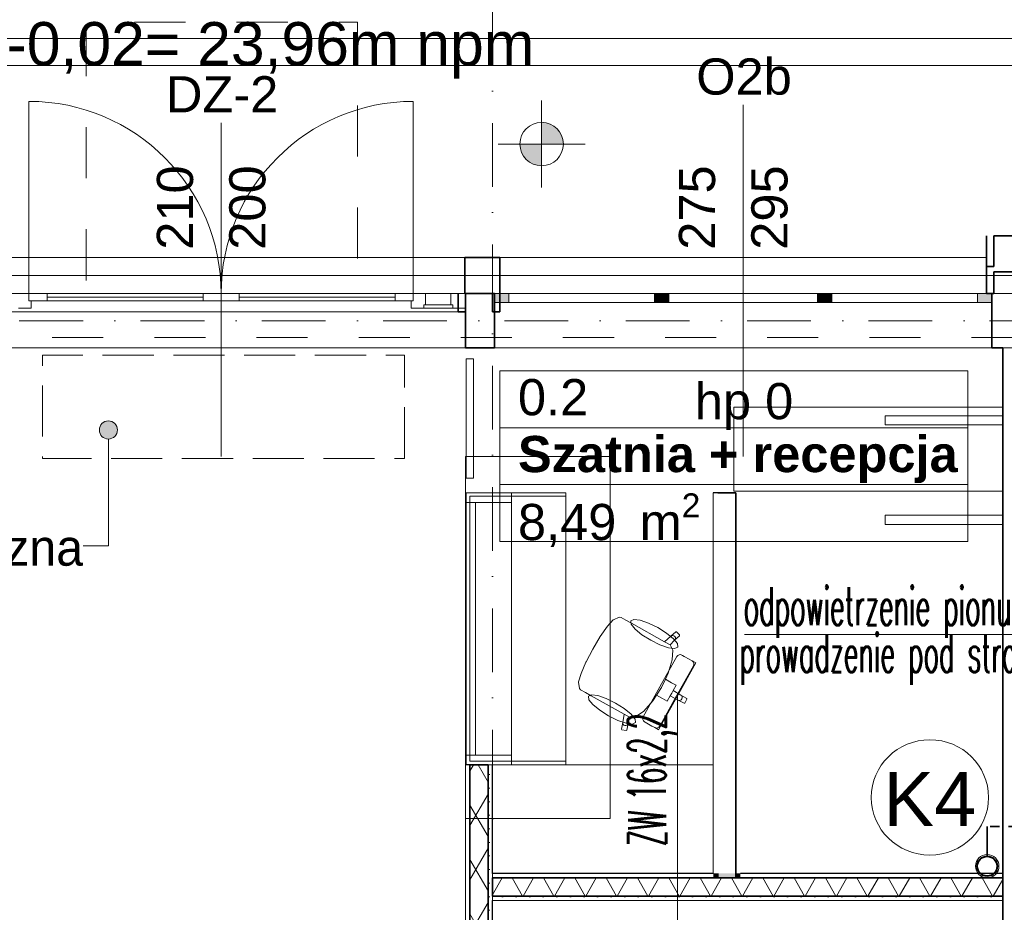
# Model space of a CAD drawing. Header units: millimetres. Extents: x -34676 to 172266, y 39940 to 476087.
# Tile 128 of 256: x 41355 to 46797, y 286504 to 291436. Entities that reach past the tile are written whole.
import ezdxf
from ezdxf.lldxf.tags import DXFTag

# ---------------------------------------------------------------- set-up
doc = ezdxf.new("R2010")
doc.units = ezdxf.units.MM
doc.header["$MEASUREMENT"] = 0
for name, pattern in [('Krawędzie ukryte', [3.912222, 2.822222, -1.09]), ('Kropki i Kreski', [6.702778, 3.527778, -1.763889, 0, -1.411111]), ('PHANTOM4', [0.625, 0.3125, -0.0625, 0.0625, -0.0625, 0.0625, -0.0625]), ('Przerywana', [5.644444, 2.822222, -2.822222])]:
    doc.linetypes.add(name, pattern=pattern)
doc.layers.add('#ks', color=34, linetype='Continuous', lineweight=30)
for name, color, linetype in [('#podkład', 252, 'Continuous'), ('- A - ocieplenie', 7, 'Continuous'), ('- strefy pomieszczeń', 7, 'Continuous'), ('2D - Ogólne', 7, 'Continuous'), ('2D - Rysunki i Obrazki', 7, 'Continuous'), ('Drzwi Archicad', 7, 'Continuous'), ('IS_Text_Pion_Wodociag', 7, 'Continuous'), ('Konstrukcja - Siatka mod', 7, 'Continuous'), ('Konstrukcja - Stropy', 7, 'Continuous'), ('Konstrukcja - Ściany działowe', 7, 'Continuous'), ('Konstrukcja - Ściany nośne wew..P', 7, 'Continuous'), ('Konstrukcja - Ściany zewnętrzne', 7, 'Continuous'), ('Okna Archicada', 7, 'Continuous'), ('Wnętrze - Umeblowanie', 7, 'Continuous'), ('Wnętrze - Wyposażenie', 7, 'Continuous'), ('Wymiarowanie - Poziomy', 7, 'Continuous'), ('z JAN', 7, 'Continuous'), ('Znaczniki drzwi Archicada', 7, 'Continuous'), ('Znaczniki okien Archicada', 7, 'Continuous')]:
    doc.layers.add(name, color=color, linetype=linetype)
doc.layers.add('IS_Opisy_działek_Wodociag', color=7, linetype='SOLID', true_color=0x000000)
doc.styles.add('ROMANS', font='romans', dxfattribs={"width": 0.6})
doc.styles.get("Standard").update_dxf_attribs({"font": 'arial.ttf'})
doc.styles.add('STYL_AUTOMATYCZNY_1', font='arial.ttf')
doc.styles.add('STYL_AUTOMATYCZNY_2', font='arial.ttf')
doc.styles.add('STYL_AUTOMATYCZNY_4', font='arial.ttf')
doc.styles.add('STYL_AUTOMATYCZNY_5', font='arial.ttf')
tags = doc.linetypes.add('SOLID', pattern=[10, 10, 0]).pattern_tags.tags
tags[6:7] = [DXFTag(74, 4), DXFTag(75, 0), DXFTag(340, '0'), DXFTag(46, 0.0), DXFTag(50, 0.0), DXFTag(44, 0.0), DXFTag(45, 0.0)]
tags[4:5] = [DXFTag(74, 4), DXFTag(75, 0), DXFTag(340, '0'), DXFTag(46, 0.0), DXFTag(50, 0.0), DXFTag(44, 0.0), DXFTag(45, 0.0)]
pattern_1 = [(0, (-208051.03, 672090.37), (0, 75), [0, -75])]
pattern_2 = [(60, (-208051.03, 672090.37), (-129.90381, 75), []), (120, (-208051.03, 672090.37), (129.90381, 75), [])]

# ---------------------------------------------------------------- blocks, each defined once
blk = doc.blocks.new('UHYGFFFF')
at = {"layer": '2D - Ogólne', "linetype": 'Continuous', "lineweight": 13}
blk.add_hatch(color=252, dxfattribs=at).paths.add_polyline_path([(41404.6, 395309.1), (41408.4, 395290), (41419.3, 395273.8), (41435.5, 395263), (41454.6, 395259.1), (41473.8, 395263), (41490, 395273.8), (41500.8, 395290), (41504.6, 395309.1), (41500.8, 395328.3), (41490, 395344.5), (41473.8, 395355.3), (41454.6, 395359.1), (41435.5, 395355.3), (41419.3, 395344.5), (41408.4, 395328.3)])
at = {"layer": 'Konstrukcja - Ściany działowe', "linetype": 'Continuous', "lineweight": 13}
h = blk.add_hatch(dxfattribs=at)
h.set_pattern_fill('Izolacja_miękka_0002', color=252, style=0, pattern_type=2)
h.set_pattern_definition(pattern_2)
h.paths.add_polyline_path([(43552.6, 390812.6), (43552.6, 393458.4), (43452.6, 393458.4), (43452.6, 390812.6)])
h = blk.add_hatch(dxfattribs=at)
h.set_pattern_fill('Gips_0002', color=252, style=0, pattern_type=2)
h.set_pattern_definition(pattern_1)
h.paths.add_polyline_path([(43577.6, 390812.6), (43577.6, 393458.4), (43552.6, 393458.4), (43552.6, 390812.6)])
h = blk.add_hatch(dxfattribs=at)
h.set_pattern_fill('Izolacja_miękka_0002', color=252, style=0, pattern_type=2)
h.set_pattern_definition(pattern_2)
h.paths.add_polyline_path([(46397.3, 392833.6), (43577.6, 392833.6), (43577.6, 392733.6), (46397.3, 392733.6)])
for points in [[(44797.4, 392833.6), (44822.4, 392833.6), (44822.4, 392858.6), (44797.4, 392858.6)], [(44822.4, 392833.6), (44922.4, 392833.6), (44922.4, 392858.6), (44822.4, 392858.6)], [(44922.4, 392833.6), (44947.4, 392833.6), (44947.4, 392858.6), (44922.4, 392858.6)]]:
    blk.add_hatch(color=252, dxfattribs=at).paths.add_polyline_path(points)
h = blk.add_hatch(dxfattribs=at)
h.set_pattern_fill('Gips_0002', color=252, style=0, pattern_type=2)
h.set_pattern_definition(pattern_1)
h.paths.add_polyline_path([(43577.6, 392708.6), (46397.3, 392708.6), (46397.3, 392733.6), (43577.6, 392733.6)])
at = {"layer": 'Okna Archicada', "linetype": 'Continuous', "lineweight": 13}
for points in [[(43587.6, 396062.6), (43587.6, 396012.6), (43667.6, 396012.6), (43667.6, 396062.6)], [(44512.6, 396012.6), (44512.6, 396062.6), (44472.6, 396062.6), (44472.6, 396012.6)], [(44512.6, 396062.6), (44512.6, 396012.6), (44552.6, 396012.6), (44552.6, 396062.6)], [(45412.6, 396012.6), (45412.6, 396062.6), (45372.6, 396062.6), (45372.6, 396012.6)], [(45412.6, 396062.6), (45412.6, 396012.6), (45452.6, 396012.6), (45452.6, 396062.6)], [(46337.6, 396012.6), (46337.6, 396062.6), (46257.6, 396062.6), (46257.6, 396012.6)]]:
    blk.add_hatch(color=252, dxfattribs=at).paths.add_polyline_path(points)
at = {"layer": 'Wymiarowanie - Poziomy', "linetype": 'Continuous', "lineweight": 13}
for points in [[(43849, 396889.1), (43969, 396889.1), (43959.8, 396935), (43933.8, 396974), (43894.9, 397000), (43849, 397009.1)], [(43849, 396889.1), (43729, 396889.1), (43738.1, 396843.2), (43764.1, 396804.3), (43803, 396778.2), (43849, 396769.1)]]:
    blk.add_hatch(color=252, dxfattribs=at).paths.add_polyline_path(points)
at = {"layer": '- A - ocieplenie', "color": 252, "linetype": 'Continuous', "lineweight": 35, "ltscale": 100}
for p, q in [((43424.5, 396262.6), (43424.5, 396112.6)), ((43617.6, 396262.6), (43617.6, 396112.6)), ((46307.6, 396262.6), (46307.6, 396112.6)), ((43424.5, 396112.6), (43424.5, 396062.6)), ((43617.6, 396112.6), (43617.6, 396062.6)), ((46307.6, 396112.6), (46307.6, 396062.6))]:
    blk.add_line(p, q, dxfattribs=at)
at = {"layer": '- A - ocieplenie', "color": 252, "linetype": 'Continuous', "lineweight": 20, "ltscale": 100, "flags": 128}
for points in [[(47729.9, 397472.6), (22827.3, 397472.6)], [(22827.4, 397322.6), (47729.9, 397322.6)]]:
    blk.add_lwpolyline(points, dxfattribs=at)
at = {"layer": '- A - ocieplenie', "color": 252, "linetype": 'Continuous', "lineweight": 35, "ltscale": 100, "flags": 128}
for points in [[(46307.6, 396382.6), (46307.6, 396182.6)], [(46787.6, 396382.6), (46347.6, 396382.6)], [(46347.6, 396212.6), (46347.6, 396382.6)], [(43617.6, 396262.6), (43424.5, 396262.6)], [(46307.6, 396212.6), (46307.6, 396262.6)], [(46347.6, 396212.6), (46307.6, 396212.6)], [(46307.6, 396182.6), (46307.6, 396062.6)], [(46347.6, 396062.6), (46347.6, 396182.6)], [(46347.6, 396182.6), (46747.6, 396182.6)], [(46347.6, 396062.6), (46347.6, 396182.6)], [(43387.6, 396062.6), (43387.6, 395962.6)], [(43427.6, 396062.6), (43577.6, 396062.6)], [(43427.6, 395962.6), (43427.6, 396062.6)], [(43577.6, 396062.6), (43577.6, 395962.6)], [(43617.6, 395962.6), (43617.6, 396062.6)], [(46307.6, 396062.6), (46347.6, 396062.6)], [(43387.6, 395962.6), (43427.6, 395962.6)], [(43577.6, 395962.6), (43617.6, 395962.6)]]:
    blk.add_lwpolyline(points, dxfattribs=at)
at = {"layer": '- strefy pomieszczeń', "color": 252, "linetype": 'Continuous', "lineweight": 13, "ltscale": 100}
for p, q in [((43618, 395636.1), (46204.1, 395636.1)), ((43618, 395321.8), (43618, 395636.1)), ((46204.1, 395636.1), (46204.1, 395321.8)), ((46204.1, 395321.8), (43618, 395321.8)), ((43618, 395321.8), (46204.1, 395321.8)), ((43618, 395007.5), (43618, 395321.8)), ((46204.1, 395321.8), (46204.1, 395007.5)), ((46204.1, 395007.5), (43618, 395007.5)), ((43618, 395007.5), (46204.1, 395007.5)), ((43618, 394693.2), (43618, 395007.5)), ((46204.1, 395007.5), (46204.1, 394693.2)), ((46204.1, 394693.2), (43618, 394693.2))]:
    blk.add_line(p, q, dxfattribs=at)
at = {"color": 252, "linetype": 'Continuous', "lineweight": 13, "ltscale": 100}
for p, q in [((43432.6, 395702.6), (43432.6, 395042.6)), ((43432.6, 395702.6), (43472.6, 395702.6)), ((43472.6, 395702.6), (43472.6, 395042.6)), ((43432.6, 395042.6), (43472.6, 395042.6))]:
    blk.add_line(p, q, dxfattribs=at)
at = {"color": 252, "linetype": 'Przerywana', "lineweight": 13, "ltscale": 100}
for p, q in [((43432.6, 395702.6), (43432.6, 395042.6)), ((43432.6, 395702.6), (43472.6, 395702.6)), ((43472.6, 395702.6), (43472.6, 395042.6)), ((43432.6, 395042.6), (43472.6, 395042.6))]:
    blk.add_line(p, q, dxfattribs=at)
at = {"layer": '2D - Ogólne', "color": 252, "linetype": 'Continuous', "lineweight": 13, "ltscale": 100}
for p, q in [((41454.6, 395259.1), (41454.6, 394669.4)), ((41454.6, 394669.4), (41315.2, 394669.4))]:
    blk.add_line(p, q, dxfattribs=at)
at = {"layer": '2D - Ogólne', "color": 252, "linetype": 'Przerywana', "lineweight": 13, "ltscale": 100, "flags": 128}
blk.add_lwpolyline([(41332.1, 396062.6), (42832.1, 396062.6), (42832.1, 397562.6), (41332.1, 397562.6)], close=True, dxfattribs=at)
at = {"layer": '2D - Ogólne', "color": 252, "linetype": 'Continuous', "lineweight": 13, "ltscale": 100, "flags": 128}
for points in [[(40727.6, 395762.6), (43427.6, 395762.6), (43427.6, 395962.6), (40727.6, 395962.6)], [(44911.1, 394971.9), (44911.1, 395435.5), (46397.6, 395435.5), (46397.6, 394971.9)], [(43427.6, 393162.6), (43427.6, 395162.6), (44227.6, 395162.6), (44227.6, 393162.6)]]:
    blk.add_lwpolyline(points, close=True, dxfattribs=at)
at = {"layer": '2D - Ogólne', "color": 252, "linetype": 'Continuous', "lineweight": 13, "ltscale": 100}
blk.add_circle((41454.6, 395309.1), 50, dxfattribs=at)
at = {"layer": '2D - Rysunki i Obrazki', "color": 252, "linetype": 'Continuous', "lineweight": 13, "ltscale": 100}
blk.add_line((49117.6, 396162.6), (22777.8, 396162.6), dxfattribs=at)
at = {"layer": 'Drzwi Archicad', "color": 252, "linetype": 'Continuous', "lineweight": 13, "ltscale": 100}
for p, q in [((41015.6, 396062.6), (41015.6, 397124.6)), ((43139.6, 396062.6), (43139.6, 397124.6)), ((40947.6, 396062.6), (41015.6, 396062.6)), ((41015.6, 396062.6), (41015.6, 396022.6)), ((41115.6, 396062.6), (41015.6, 396062.6)), ((41015.6, 396062.6), (41015.6, 396022.6)), ((41015.6, 396022.6), (41027.6, 396022.6)), ((41015.6, 396022.6), (41115.6, 396022.6)), ((41027.6, 396022.6), (41027.6, 395982.6)), ((41115.6, 396022.6), (41115.6, 396062.6)), ((41977.6, 396042.6), (41115.6, 396042.6)), ((42077.6, 396062.6), (41977.6, 396062.6)), ((41977.6, 396062.6), (41977.6, 396022.6)), ((41977.6, 396022.6), (42077.6, 396022.6)), ((42077.6, 396022.6), (42077.6, 396062.6)), ((42077.6, 396062.6), (42177.6, 396062.6)), ((42077.6, 396022.6), (42077.6, 396062.6)), ((42177.6, 396022.6), (42077.6, 396022.6)), ((42177.6, 396062.6), (42177.6, 396022.6)), ((42177.6, 396042.6), (43039.6, 396042.6)), ((43039.6, 396022.6), (43039.6, 396062.6)), ((43039.6, 396062.6), (43139.6, 396062.6)), ((43139.6, 396022.6), (43039.6, 396022.6)), ((43127.6, 395982.6), (43127.6, 396022.6)), ((43127.6, 396022.6), (43139.6, 396022.6)), ((43139.6, 396022.6), (43139.6, 396062.6)), ((43139.6, 396062.6), (43207.6, 396062.6)), ((43139.6, 396062.6), (43139.6, 396022.6)), ((43207.6, 396062.6), (43207.6, 396000.6)), ((43207.6, 396062.6), (43347.6, 396062.6)), ((43347.6, 396000.6), (43347.6, 396062.6)), ((43347.6, 396062.6), (43427.6, 396062.6)), ((43427.6, 396062.6), (43427.6, 395982.6)), ((41027.6, 395982.6), (40957.6, 395982.6)), ((43197.6, 395982.6), (43127.6, 395982.6)), ((43207.6, 396000.6), (43197.6, 396000.6)), ((43197.6, 396000.6), (43197.6, 395982.6)), ((43347.6, 396000.6), (43207.6, 396000.6)), ((43357.6, 396000.6), (43347.6, 396000.6)), ((43357.6, 395982.6), (43357.6, 396000.6)), ((43427.6, 395982.6), (43357.6, 395982.6))]:
    blk.add_line(p, q, dxfattribs=at)
at = {"layer": 'Drzwi Archicad', "color": 252, "linetype": 'Continuous', "lineweight": 35, "ltscale": 100}
for p, q in [((43427.6, 396062.6), (43427.6, 395982.6)), ((43427.6, 396062.6), (43427.6, 395982.6)), ((43427.6, 395982.6), (43427.6, 395762.6))]:
    blk.add_line(p, q, dxfattribs=at)
at = {"layer": 'Drzwi Archicad', "color": 252, "linetype": 'Continuous', "lineweight": 13, "ltscale": 100, "flags": 128}
for points in [[(41977.6, 396062.6), (41115.6, 396062.6), (41115.6, 396042.6), (41977.6, 396042.6)], [(41977.6, 396042.6), (41115.6, 396042.6), (41115.6, 396022.6), (41977.6, 396022.6)], [(42177.6, 396062.6), (43039.6, 396062.6), (43039.6, 396042.6), (42177.6, 396042.6)], [(42177.6, 396042.6), (43039.6, 396042.6), (43039.6, 396022.6), (42177.6, 396022.6)], [(43207.6, 396000.6), (43347.6, 396000.6), (43347.6, 396062.6), (43207.6, 396062.6)], [(43197.6, 395982.6), (43357.6, 395982.6), (43357.6, 396000.6), (43197.6, 396000.6)]]:
    blk.add_lwpolyline(points, close=True, dxfattribs=at)
at = {"layer": 'Drzwi Archicad', "color": 252, "linetype": 'Continuous', "lineweight": 13, "ltscale": 100}
for centre, start, end in [((41015.6, 396062.6), 0, 90), ((43139.6, 396062.6), 90, 180)]:
    blk.add_arc(centre, 1062, start, end, dxfattribs=at)
at = {"layer": 'Konstrukcja - Siatka mod', "color": 252, "linetype": 'Kropki i Kreski', "lineweight": 13, "ltscale": 100}
for p, q in [((43577.6, 381903.8), (43577.6, 398868.6)), ((20180, 395912.6), (49624.6, 395912.6))]:
    blk.add_line(p, q, dxfattribs=at)
at = {"layer": 'Konstrukcja - Stropy', "color": 252, "linetype": 'Continuous', "lineweight": 13, "ltscale": 100, "flags": 128}
for points in [[(23047.8, 397622.6), (46547.6, 397622.6), (46547.6, 396062.6), (23047.8, 396062.6)], [(49317.6, 395762.6), (22777.6, 395762.6), (22777.6, 393161.4), (22777.6, 390344), (22777.6, 388030.6), (22777.6, 383282.6), (34297.6, 383282.6), (34297.6, 388332.6), (37597.6, 388332.6), (37597.6, 383282.6), (49317.6, 383282.6)], [(43432.6, 394908.4), (43682.6, 394908.4), (43682.6, 394962.6), (43432.6, 394962.6)], [(43432.6, 393458.4), (43982.5, 393458.4), (43982.5, 394962.6), (43432.6, 394962.6)], [(43432.6, 393458.4), (43682.6, 393458.4), (43682.6, 394962.6), (43432.6, 394962.6)], [(43452.6, 393478.4), (43982.5, 393478.4), (43982.5, 394942.6), (43452.6, 394942.6)], [(43432.6, 393512.6), (43482.6, 393512.6), (43482.6, 394908.4), (43432.6, 394908.4)], [(43432.6, 393458.4), (43682.6, 393458.4), (43682.6, 393512.6), (43432.6, 393512.6)], [(43577.6, 392858.6), (44797.4, 392858.6), (44797.4, 393458.4), (43577.6, 393458.4)]]:
    blk.add_lwpolyline(points, close=True, dxfattribs=at)
at = {"layer": 'Konstrukcja - Stropy', "color": 252, "linetype": 'Przerywana', "lineweight": 13, "ltscale": 100, "flags": 128}
blk.add_lwpolyline([(46547.6, 397472.6), (46547.6, 395820.2), (24022.8, 395820.2), (24022.8, 397472.6)], close=True, dxfattribs=at)
at = {"layer": 'Konstrukcja - Ściany działowe', "color": 252, "linetype": 'Continuous', "lineweight": 35, "ltscale": 100}
for p, q in [((44922.4, 392858.6), (44922.4, 394962.6)), ((43452.6, 393458.4), (43452.6, 390812.6)), ((43552.6, 390812.6), (43552.6, 393458.4)), ((44797.4, 392833.6), (43577.6, 392833.6)), ((44797.4, 392833.6), (44822.4, 392833.6)), ((44797.4, 392833.6), (44822.4, 392833.6)), ((44822.4, 392858.6), (44822.4, 392833.6)), ((44922.4, 392833.6), (44822.4, 392833.6)), ((44922.4, 392858.6), (44922.4, 392833.6)), ((44922.4, 392833.6), (44947.4, 392833.6)), ((44922.4, 392833.6), (44947.4, 392833.6)), ((46397.3, 392833.6), (44947.4, 392833.6)), ((43577.6, 392733.6), (46397.3, 392733.6))]:
    blk.add_line(p, q, dxfattribs=at)
at = {"layer": 'Konstrukcja - Ściany działowe', "color": 252, "linetype": 'Continuous', "lineweight": 25, "ltscale": 100, "flags": 128}
for points in [[(44822.4, 394962.6), (44797.4, 394962.6)], [(43452.6, 393458.4), (43427.6, 393458.4)], [(43577.6, 392858.6), (43577.6, 393458.4)], [(44797.4, 392858.6), (43577.6, 392858.6)], [(43577.6, 392733.6), (43577.6, 392833.6)], [(46397.3, 392858.6), (44947.4, 392858.6)], [(43577.6, 392562.6), (43577.6, 392708.6)], [(46397.3, 392733.6), (46397.3, 392708.6)]]:
    blk.add_lwpolyline(points, dxfattribs=at)
at = {"layer": 'Konstrukcja - Ściany działowe', "color": 252, "linetype": 'Continuous', "lineweight": 13, "ltscale": 100, "flags": 128}
for points in [[(44797.4, 394962.6), (44797.4, 392858.6)], [(43427.6, 393458.4), (43427.6, 390812.8)], [(43577.6, 393458.4), (43552.6, 393458.4)], [(46397.3, 392858.6), (46397.3, 392833.6)], [(43577.6, 392708.6), (46397.3, 392708.6)]]:
    blk.add_lwpolyline(points, dxfattribs=at)
at = {"layer": 'Konstrukcja - Ściany działowe', "color": 252, "linetype": 'Continuous', "lineweight": 35, "ltscale": 100, "flags": 128}
for points in [[(44922.4, 394962.6), (44822.4, 394962.6)], [(43552.6, 393458.4), (43452.6, 393458.4)], [(43577.6, 392833.6), (43577.6, 392733.6)], [(46397.3, 392833.6), (46397.3, 392733.6)]]:
    blk.add_lwpolyline(points, dxfattribs=at)
at = {"layer": 'Konstrukcja - Ściany nośne wew..P', "color": 252, "linetype": 'Continuous', "lineweight": 35, "ltscale": 100, "flags": 128}
for points in [[(46397.6, 395762.6), (46397.6, 392858.6)], [(46397.6, 392858.6), (46397.6, 390812.6)]]:
    blk.add_lwpolyline(points, dxfattribs=at)
at = {"layer": 'Konstrukcja - Ściany zewnętrzne', "color": 252, "linetype": 'Continuous', "lineweight": 35, "ltscale": 100}
for p, q in [((43427.6, 396062.6), (43427.6, 395982.6)), ((43587.6, 396062.6), (43587.6, 396012.6)), ((46337.6, 396062.6), (46337.6, 396012.6)), ((43427.6, 395982.6), (43427.6, 395762.6)), ((43587.6, 396012.6), (43587.6, 395762.6)), ((46337.6, 396012.6), (46337.6, 395762.6))]:
    blk.add_line(p, q, dxfattribs=at)
at = {"layer": 'Konstrukcja - Ściany zewnętrzne', "color": 252, "linetype": 'Continuous', "lineweight": 13, "ltscale": 100, "flags": 128}
for points in [[(46397.6, 396182.6), (46347.6, 396182.6), (46347.6, 396062.6)], [(46697.6, 396182.6), (46397.6, 396182.6)]]:
    blk.add_lwpolyline(points, dxfattribs=at)
at = {"layer": 'Konstrukcja - Ściany zewnętrzne', "color": 252, "linetype": 'Continuous', "lineweight": 35, "ltscale": 100, "flags": 128}
for points in [[(43587.6, 396062.6), (43427.6, 396062.6)], [(46347.6, 396062.6), (46337.6, 396062.6)], [(43427.6, 395762.6), (43587.6, 395762.6)], [(46337.6, 395762.6), (46397.6, 395762.6)]]:
    blk.add_lwpolyline(points, dxfattribs=at)
at = {"layer": 'Okna Archicada', "color": 252, "linetype": 'Continuous', "lineweight": 13, "ltscale": 100}
for p, q in [((43424.5, 396262.6), (40747.2, 396262.6)), ((46307.6, 396262.6), (43617.6, 396262.6)), ((43424.5, 396062.6), (40747.2, 396062.6)), ((46337.6, 396062.6), (43587.6, 396062.6)), ((43587.6, 396062.6), (43667.6, 396062.6)), ((46307.6, 396062.6), (43617.6, 396062.6)), ((43667.6, 396062.6), (43667.6, 396012.6)), ((43667.6, 396062.6), (44472.6, 396062.6)), ((44472.6, 396012.6), (44472.6, 396062.6)), ((44472.6, 396062.6), (44512.6, 396062.6)), ((44512.6, 396062.6), (44552.6, 396062.6)), ((44552.6, 396062.6), (44552.6, 396012.6)), ((44552.6, 396062.6), (45372.6, 396062.6)), ((45372.6, 396012.6), (45372.6, 396062.6)), ((45372.6, 396062.6), (45412.6, 396062.6)), ((45412.6, 396062.6), (45452.6, 396062.6)), ((45452.6, 396062.6), (45452.6, 396012.6)), ((45452.6, 396062.6), (46257.6, 396062.6)), ((46257.6, 396012.6), (46257.6, 396062.6)), ((46257.6, 396062.6), (46337.6, 396062.6)), ((43667.6, 396012.6), (43587.6, 396012.6)), ((44472.6, 396012.6), (43667.6, 396012.6)), ((44512.6, 396012.6), (44472.6, 396012.6)), ((44552.6, 396012.6), (44512.6, 396012.6)), ((45372.6, 396012.6), (44552.6, 396012.6)), ((45412.6, 396012.6), (45372.6, 396012.6)), ((45452.6, 396012.6), (45412.6, 396012.6)), ((46257.6, 396012.6), (45452.6, 396012.6)), ((46337.6, 396012.6), (46257.6, 396012.6)), ((46337.6, 395762.6), (43587.6, 395762.6))]:
    blk.add_line(p, q, dxfattribs=at)
at = {"layer": 'Okna Archicada', "color": 252, "linetype": 'Continuous', "lineweight": 35, "ltscale": 100}
for p, q in [((43424.5, 396262.6), (43424.5, 396112.6)), ((43617.6, 396262.6), (43617.6, 396112.6)), ((46307.6, 396262.6), (46307.6, 396112.6)), ((43424.5, 396112.6), (43424.5, 396062.6)), ((43617.6, 396112.6), (43617.6, 396062.6)), ((46307.6, 396112.6), (46307.6, 396062.6)), ((43587.6, 396062.6), (43587.6, 396012.6)), ((43587.6, 396062.6), (43587.6, 396012.6)), ((46337.6, 396062.6), (46337.6, 396012.6)), ((46337.6, 396062.6), (46337.6, 396012.6)), ((43587.6, 396012.6), (43587.6, 395762.6)), ((46337.6, 396012.6), (46337.6, 395762.6))]:
    blk.add_line(p, q, dxfattribs=at)
at = {"layer": 'Wnętrze - Umeblowanie', "color": 252, "linetype": 'Continuous', "lineweight": 13, "ltscale": 100}
for p, q in [((44173, 394167.9), (44212.8, 394224.5)), ((44212.8, 394224.5), (44244.5, 394259.4)), ((44244.5, 394259.4), (44246.3, 394260.8)), ((44246.3, 394260.8), (44277.9, 394273.9)), ((44277.9, 394273.9), (44287.6, 394273.6)), ((44287.6, 394273.6), (44314.7, 394258.5)), ((44314.7, 394258.5), (44346.2, 394240.9)), ((44346.2, 394240.9), (44528.7, 394138.9)), ((44528.7, 394138.9), (44563.6, 394169.1)), ((44563.6, 394169.1), (44590.8, 394194.4)), ((44563.6, 394169.1), (44568.6, 394172.2)), ((44568.6, 394172.2), (44574.3, 394173.1)), ((44574.3, 394173.1), (44580, 394171.8)), ((44580, 394171.8), (44584.7, 394168.3)), ((44611.1, 394172.4), (44583.8, 394147)), ((44584.7, 394168.3), (44587.8, 394163.3)), ((44590.8, 394194.4), (44595, 394194.3)), ((44595, 394194.3), (44611.3, 394176.7)), ((44611.3, 394176.7), (44611.1, 394172.4)), ((44131.2, 394098.4), (44172.4, 394167.1)), ((44172.4, 394167.1), (44173, 394167.9)), ((44558.6, 394122.1), (44528.7, 394138.9)), ((44558.6, 394122.1), (44558.7, 394121.9)), ((44583.8, 394147), (44558.7, 394121.9)), ((44558.7, 394121.9), (44574.6, 394093.2)), ((44587.3, 394151.8), (44583.8, 394147)), ((44588.7, 394157.5), (44587.3, 394151.8)), ((44587.8, 394163.3), (44588.7, 394157.5)), ((44131.2, 394098.4), (44094.3, 394027.3)), ((44574.6, 394093.2), (44571.1, 394038.2)), ((44595.7, 394056.6), (44601, 394062.9)), ((44601, 394062.9), (44608.1, 394066.8)), ((44608.1, 394066.8), (44616, 394067.7)), ((44616, 394067.7), (44623.5, 394065.3)), ((44623.5, 394065.3), (44627.4, 394063.1)), ((44627.4, 394063.1), (44636.8, 394057.9)), ((44093.8, 394026.4), (44066.5, 393962.9)), ((44094.3, 394027.3), (44093.8, 394026.4)), ((44502.9, 393890.6), (44595.7, 394056.6)), ((44571.1, 394038.2), (44548.7, 393965.6)), ((44594.7, 393839.3), (44687.5, 394005.3)), ((44701.8, 394021.6), (44598.7, 393837.1)), ((44636.8, 394057.9), (44664.9, 394042.2)), ((44664.9, 394042.2), (44676.4, 394035.7)), ((44676.4, 394035.7), (44680.4, 394033.5)), ((44680.4, 394033.5), (44689.4, 394028.5)), ((44686.3, 394028.4), (44680.5, 394033.5)), ((44689.7, 394021.2), (44686.3, 394028.4)), ((44687.5, 394005.3), (44690.2, 394013.1)), ((44689.4, 394028.5), (44693.3, 394026.3)), ((44690.2, 394013.1), (44689.7, 394021.2)), ((44693.3, 394026.3), (44701.8, 394021.6)), ((44066.5, 393962.9), (44053.5, 393917.6)), ((44548.7, 393965.6), (44532.5, 393931.7)), ((44053.5, 393917.6), (44053.2, 393915.3)), ((44053.2, 393915.3), (44058.6, 393881.5)), ((44532.5, 393931.7), (44510.7, 393886.3)), ((44532.5, 393931.7), (44566.3, 393912.8)), ((44566.3, 393912.8), (44592.4, 393898.3)), ((44592.4, 393898.3), (44576.1, 393869.1)), ((44058.6, 393881.5), (44063.9, 393873.4)), ((44063.9, 393873.4), (44091, 393858.2)), ((44091, 393858.2), (44122.4, 393840.6)), ((44502.9, 393890.6), (44410.1, 393724.6)), ((44463, 393812.4), (44483.4, 393843.9)), ((44483.4, 393843.9), (44510.7, 393886.3)), ((44483.4, 393843.9), (44517.2, 393825)), ((44559.6, 393839.6), (44567.8, 393854.3)), ((44576.1, 393869.1), (44567.8, 393854.3)), ((44576.1, 393869.1), (44618.7, 393843.2)), ((44618.7, 393843.2), (44623.2, 393839.4)), ((44618.7, 393843.2), (44650.9, 393825.2)), ((44122.4, 393840.6), (44305, 393738.6)), ((44412.9, 393755.2), (44463, 393812.4)), ((44495.6, 393652.6), (44598.7, 393837.1)), ((44594.7, 393839.3), (44501.9, 393673.3)), ((44517.2, 393825), (44543.3, 393810.4)), ((44543.3, 393810.4), (44559.6, 393839.6)), ((44559.6, 393839.6), (44604, 393816.8)), ((44604, 393816.8), (44609.5, 393815)), ((44604, 393816.8), (44636.2, 393798.8)), ((44609.5, 393815), (44615.4, 393815.5)), ((44615.4, 393815.5), (44620.6, 393818.2)), ((44620.6, 393818.2), (44624.4, 393822.7)), ((44623.2, 393839.4), (44625.8, 393834.2)), ((44626.2, 393828.3), (44624.4, 393822.7)), ((44625.8, 393834.2), (44626.2, 393828.3)), ((44636.2, 393798.8), (44640.3, 393800)), ((44640.3, 393800), (44646.2, 393810.5)), ((44652.1, 393821.1), (44646.2, 393810.5)), ((44650.9, 393825.2), (44652.1, 393821.1)), ((44305, 393738.6), (44297.5, 393693.1)), ((44334.9, 393721.9), (44305, 393738.6)), ((44367.9, 393723.4), (44412.9, 393755.2)), ((44297.5, 393693.1), (44290.2, 393656.6)), ((44297.5, 393693.1), (44297.5, 393687.2)), ((44297.5, 393687.2), (44299.7, 393681.8)), ((44299.7, 393681.8), (44303.8, 393677.7)), ((44319.6, 393650.9), (44326.9, 393687.3)), ((44320.5, 393677.7), (44324.6, 393681.9)), ((44324.6, 393681.9), (44326.9, 393687.3)), ((44326.9, 393687.3), (44335.1, 393721.9)), ((44334.9, 393721.9), (44335.1, 393721.9)), ((44335.1, 393721.9), (44367.9, 393723.4)), ((44410.1, 393724.6), (44407.5, 393716.8)), ((44407.5, 393716.8), (44407.9, 393708.7)), ((44407.9, 393708.7), (44411.4, 393701.5)), ((44411.4, 393701.5), (44417.3, 393696.4)), ((44417.3, 393696.4), (44421.2, 393694.2)), ((44421.2, 393694.2), (44430.6, 393689)), ((44430.6, 393689), (44458.7, 393673.2)), ((44290.2, 393656.6), (44292.5, 393653.1)), ((44292.5, 393653.1), (44316, 393648.5)), ((44303.8, 393677.7), (44309.2, 393675.4)), ((44309.2, 393675.4), (44315.1, 393675.5)), ((44315.1, 393675.5), (44320.5, 393677.7)), ((44316, 393648.5), (44319.6, 393650.9)), ((44458.7, 393673.2), (44470.2, 393666.8)), ((44470.2, 393666.8), (44474.2, 393664.5)), ((44474.2, 393664.5), (44483.1, 393659.6)), ((44481.7, 393662.2), (44474.3, 393664.5)), ((44489.5, 393663.1), (44481.7, 393662.2)), ((44483.1, 393659.6), (44487, 393657.4)), ((44487, 393657.4), (44495.6, 393652.6)), ((44496.7, 393667), (44489.5, 393663.1)), ((44501.9, 393673.3), (44496.7, 393667))]:
    blk.add_line(p, q, dxfattribs=at)
at = {"layer": 'Wnętrze - Umeblowanie', "color": 252, "linetype": 'Continuous', "lineweight": 13, "ltscale": 100, "flags": 128}
for points in [[(44490.8, 394217.3), (44539.1, 394186.8), (44577.1, 394155.6), (44598.9, 394128.4), (44601.3, 394109.5), (44583.8, 394101.5), (44549.3, 394105.9), (44502.8, 394121.9), (44451.5, 394147), (44403.3, 394177.5), (44365.3, 394208.7), (44343.5, 394235.9), (44341.1, 394254.9), (44358.5, 394262.8), (44393.1, 394258.4), (44439.6, 394242.4)], [(44218.3, 393729.8), (44269.6, 393704.6), (44316, 393688.7), (44350.6, 393684.3), (44368, 393692.2), (44365.6, 393711.2), (44343.8, 393738.3), (44305.9, 393769.5), (44257.6, 393800), (44206.3, 393825.2), (44159.9, 393841.2), (44125.3, 393845.5), (44107.9, 393837.6), (44110.3, 393818.6), (44132.1, 393791.5), (44170, 393760.3)]]:
    blk.add_lwpolyline(points, close=True, dxfattribs=at)
at = {"layer": 'Wnętrze - Wyposażenie', "color": 252, "linetype": 'Krawędzie ukryte', "lineweight": 13, "ltscale": 100, "flags": 128}
blk.add_lwpolyline([(43090.4, 395152), (43090.4, 395722.6), (41090.4, 395722.6), (41090.4, 395152)], close=True, dxfattribs=at)
at = {"layer": 'Wymiarowanie - Poziomy', "color": 252, "linetype": 'Continuous', "lineweight": 13, "ltscale": 100}
for p, q in [((43849, 396649.1), (43849, 397129.1)), ((43609, 396889.1), (44089, 396889.1))]:
    blk.add_line(p, q, dxfattribs=at)
blk.add_circle((43849, 396889.1), 120, dxfattribs=at)
at = {"layer": 'z JAN', "color": 252, "linetype": 'Continuous', "lineweight": 13, "ltscale": 100, "flags": 128}
for points in [[(46397.6, 395387.6), (45747.6, 395387.6), (45747.6, 395337.6), (46397.6, 395337.6)], [(46397.6, 394837.6), (45747.6, 394837.6), (45747.6, 394787.6), (46397.6, 394787.6)]]:
    blk.add_lwpolyline(points, close=True, dxfattribs=at)
at = {"layer": 'Znaczniki drzwi Archicada', "color": 252, "linetype": 'Continuous', "lineweight": 13, "ltscale": 100}
blk.add_line((42077.6, 397006.6), (42077.6, 395162.6), dxfattribs=at)
at = {"layer": 'Znaczniki okien Archicada', "color": 252, "linetype": 'Continuous', "lineweight": 13, "ltscale": 100}
blk.add_line((44962.6, 397105.5), (44962.6, 395162.6), dxfattribs=at)
at = {"layer": '- strefy pomieszczeń', "color": 252, "linetype": 'Continuous', "lineweight": 13, "char_height": 200, "attachment_point": 1}
for s, insert, style in [('\\A1;{\\pql;\\pt0,100;\\fArial|b0|i0|c238|p0;\\W1.000000;0.2\\fArial|b0|i0|c238|p0;\\W1.000000;\\A1{\\H.66x;\\S^  ;}\\fArial|b0|i0|c238|p0;\\W1.000000;\\fArial|b0|i0|c238|p0;\\W1.000000;\\A1{\\H.66x;\\S^  ;}}', (43718, 395590.4), 'STYL_AUTOMATYCZNY_1'), ('\\A1;{\\pql;\\pt0,100;\\fArial|b1|i0|c238|p0;\\W1.000000;Szatnia + recepcja\\fArial|b1|i0|c238|p0;\\W1.000000;\\A1{\\H.66x;\\S^  ;}\\fArial|b1|i0|c238|p0;\\W1.000000;\\fArial|b1|i0|c238|p0;\\W1.000000;\\A1{\\H.66x;\\S^  ;}}', (43718, 395276.1), 'STYL_AUTOMATYCZNY_2'), ('\\A1;{\\pql;\\pt0,100;\\fArial|b0|i0|c238|p0;\\W1.000000;8,49\\fArial|b0|i0|c238|p0;\\W1.000000;\\A1{\\H.66x;\\S^  ;}\\fArial|b0|i0|c238|p0;\\W1.000000; m\\fArial|b0|i0|c238|p0;\\W1.000000;\\A1{\\H.66x;\\S2^  ;}}', (43718, 394958.9), 'STYL_AUTOMATYCZNY_1')]:
    blk.add_mtext(s, dxfattribs=dict(at, insert=insert, style=style))
at = {"layer": '2D - Ogólne', "color": 252, "linetype": 'Continuous', "lineweight": 13, "insert": (41315.2, 394629.1), "char_height": 200.007, "attachment_point": 6, "style": 'STYL_AUTOMATYCZNY_5'}
blk.add_mtext('\\A1;{\\pqr;\\fGeneva|b0|i0|c0|p0;\\W1.000000;Kurtyna powietrzna}', dxfattribs=at)
at = {"layer": 'Wymiarowanie - Poziomy', "color": 252, "linetype": 'Continuous', "lineweight": 13, "insert": (40892, 397250.5), "char_height": 240, "width": 2863.464, "attachment_point": 7, "style": 'STYL_AUTOMATYCZNY_4'}
blk.add_mtext('\\A1;{\\pql;\\fArial|b0|i0|c238|p0;\\W1.000000;-0,02= 23,96m npm}', dxfattribs=at)
at = {"layer": 'Znaczniki drzwi Archicada', "color": 252, "linetype": 'Continuous', "lineweight": 35, "char_height": 200, "attachment_point": 7, "rotation": 90, "style": 'STYL_AUTOMATYCZNY_1'}
for s, insert in [('\\A1;{\\pql;\\pt0;\\fArial|b0|i0|c238|p0;\\W1.000000;210\\fArial|b0|i0|c238|p0;\\W1.000000;\\A1{\\H.66x;\\S^  ;}\\fArial|b0|i0|c238|p0;\\W1.000000;\\fArial|b0|i0|c238|p0;\\W1.000000;}', (41980.9, 396305)), ('\\A1;{\\pql;\\pt0;\\fArial|b0|i0|c238|p0;\\W1.000000;200\\fArial|b0|i0|c238|p0;\\W1.000000;\\A1{\\H.66x;\\S^  ;}\\fArial|b0|i0|c238|p0;\\W1.000000;\\fArial|b0|i0|c238|p0;\\W1.000000;}', (42380.9, 396305))]:
    blk.add_mtext(s, dxfattribs=dict(at, insert=insert))
at = {"layer": 'Znaczniki drzwi Archicada', "color": 252, "linetype": 'Continuous', "lineweight": 35, "insert": (41772.8, 397063.8), "char_height": 200, "attachment_point": 7, "style": 'STYL_AUTOMATYCZNY_1'}
blk.add_mtext('\\A1;{\\pql;\\pt0;\\fArial|b0|i0|c238|p0;\\W1.000000;DZ-2\\fArial|b0|i0|c238|p0;\\W1.000000;\\fArial|b0|i0|c238|p0;\\W1.000000;\\fArial|b0|i0|c238|p0;\\W1.000000;}', dxfattribs=at)
at = {"layer": 'Znaczniki okien Archicada', "color": 252, "linetype": 'Continuous', "lineweight": 15, "char_height": 200, "attachment_point": 7, "rotation": 90, "style": 'STYL_AUTOMATYCZNY_1'}
for s, insert in [('\\A1;{\\pql;\\pt0;\\fArial|b0|i0|c238|p0;\\W1.000000;275\\fArial|b0|i0|c238|p0;\\W1.000000;\\A1{\\H.66x;\\S^  ;}\\fArial|b0|i0|c238|p0;\\W1.000000;\\fArial|b0|i0|c238|p0;\\W1.000000;}', (44865.9, 396305)), ('\\A1;{\\pql;\\pt0;\\fArial|b0|i0|c238|p0;\\W1.000000;295\\fArial|b0|i0|c238|p0;\\W1.000000;\\A1{\\H.66x;\\S^  ;}\\fArial|b0|i0|c238|p0;\\W1.000000;\\fArial|b0|i0|c238|p0;\\W1.000000;}', (45265.9, 396305))]:
    blk.add_mtext(s, dxfattribs=dict(at, insert=insert))
at = {"layer": 'Znaczniki okien Archicada', "color": 252, "linetype": 'Continuous', "lineweight": 15, "char_height": 200, "attachment_point": 7, "style": 'STYL_AUTOMATYCZNY_1'}
for s, insert in [('\\A1;{\\pql;\\pt0;\\fArial|b0|i0|c238|p0;\\W1.000000;O2b\\fArial|b0|i0|c238|p0;\\W1.000000;\\fArial|b0|i0|c238|p0;\\W1.000000;\\fArial|b0|i0|c238|p0;\\W1.000000;}', (44703.3, 397159.3)), ('\\A1;{\\pql;\\pt0;\\fArial|b0|i0|c238|p0;\\W1.000000;hp 0\\fArial|b0|i0|c238|p0;\\W1.000000;\\A1{\\H.66x;\\S^  ;}\\fArial|b0|i0|c238|p0;\\W1.000000;\\fArial|b0|i0|c238|p0;\\W1.000000;}', (44695.6, 395308.1))]:
    blk.add_mtext(s, dxfattribs=dict(at, insert=insert))

msp = doc.modelspace()

# ---------------------------------------------------------------- linework, layer by layer
at = {"layer": '#ks', "color": 44, "linetype": 'PHANTOM4', "lineweight": 35, "ltscale": 600}
msp.add_line((46702.1, 286813.6), (46702.1, 286977.3), dxfattribs=at)
at = {"layer": '#ks', "color": 44, "linetype": 'PHANTOM4', "lineweight": 35, "ltscale": 800}
msp.add_line((49569.3, 286977.3), (46702.1, 286977.3), dxfattribs=at)
at = {"layer": '#ks', "color": 34, "lineweight": 0}
msp.add_circle((46702.1, 286758.6), 65, dxfattribs=at)
at = {"layer": '#ks', "color": 34, "lineweight": 40}
msp.add_circle((46702.1, 286758.6), 55, dxfattribs=at)
at = {"layer": 'IS_Opisy_działek_Wodociag', "color": 7, "lineweight": 13, "ltscale": 10}
for p, q in [((45360, 288040), (47616.5, 288040)), ((44990.9, 286439.5), (44990.9, 287714.6))]:
    msp.add_line(p, q, dxfattribs=at)
at = {"layer": 'IS_Text_Pion_Wodociag', "color": 7, "linetype": 'SOLID', "lineweight": 18, "ltscale": 10}
msp.add_ellipse((46385.5, 287138.7), major_axis=(324, 0), ratio=0.983333, dxfattribs=at)

# ---------------------------------------------------------------- block references
at = {"layer": '#podkład'}
msp.add_blockref('UHYGFFFF', (390.9, -106139.9), dxfattribs=at)

# ---------------------------------------------------------------- texts
at = {"layer": 'IS_Opisy_działek_Wodociag', "color": 7, "lineweight": 13, "ltscale": 10, "style": 'ROMANS', "width": 0.5}
for s, p in [('odpowietrzenie pionu ', (45356.6, 288090.6)), ('prowadzenie pod stropem', (45333.5, 287831.6))]:
    msp.add_text(s, height=210, dxfattribs=at).set_placement(p)
for s, p in [('16x2,2', (44926.7, 287123.4)), ('ZW', (44927.9, 286868.3))]:
    msp.add_text(s, height=210, rotation=90, dxfattribs=at).set_placement(p)
at = {"layer": 'IS_Text_Pion_Wodociag', "color": 7, "linetype": 'SOLID', "lineweight": 18, "ltscale": 10, "insert": (46385.5, 286980.2), "char_height": 300, "attachment_point": 8}
msp.add_mtext('K4', dxfattribs=at)

doc.saveas('drawing.dxf')
